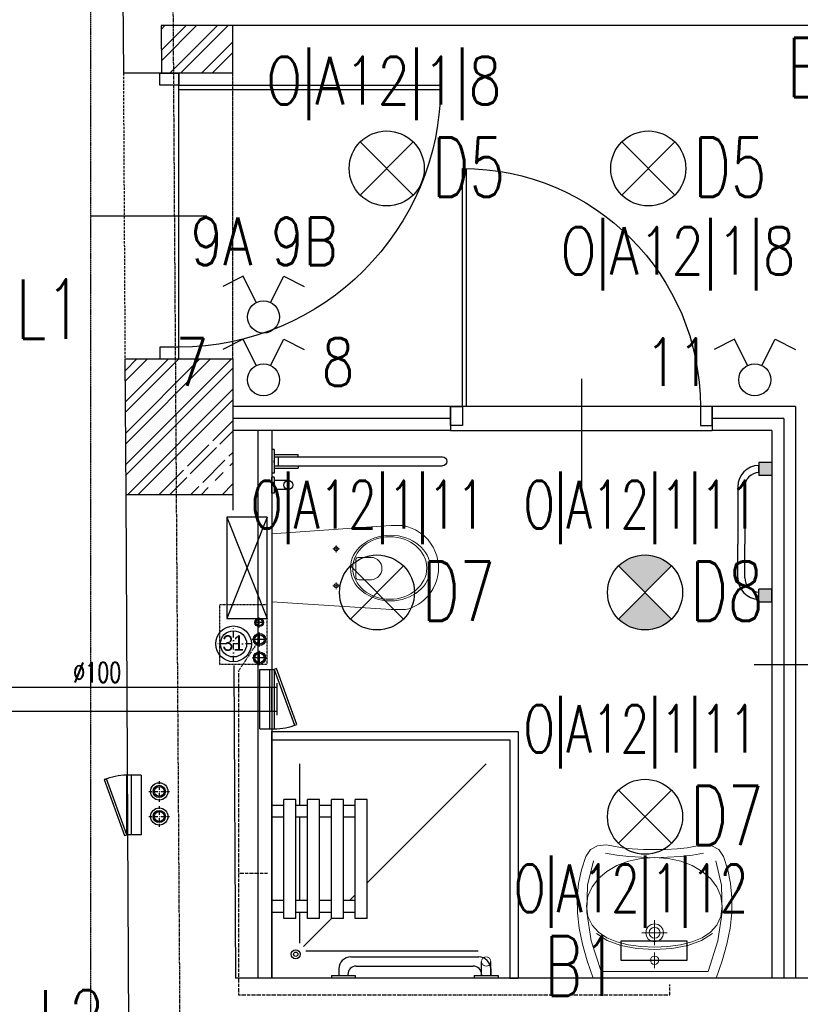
# Model space of a CAD drawing. Header units: inches. Extents: x -281236 to -70395, y 38777 to 102341.
# Tile 183 of 244: x -139046 to -138718, y 59487 to 59900. Entities that reach past the tile are written whole.
import ezdxf
from ezdxf.enums import TextEntityAlignment as Align

# ---------------------------------------------------------------- set-up
doc = ezdxf.new("R2010")
doc.units = ezdxf.units.IN
doc.header["$MEASUREMENT"] = 0
for name, pattern in [('00-inst$0$DASHDOT', [1, 0.5, -0.25, 0, -0.25]), ('CENTER', [2, 1.25, -0.25, 0.25, -0.25]), ('DASHDOT', [1, 0.5, -0.25, 0, -0.25]), ('DASHED', [0.75, 0.5, -0.25]), ('DASHED2', [0.375, 0.25, -0.125]), ('DIVIDE', [31.75, 12.7, -6.35, 0, -6.35, 0, -6.35])]:
    doc.linetypes.add(name, pattern=pattern)
doc.layers.get('0').update_dxf_attribs({"color": 101})
for name, color, linetype in [('Drz---drzwi', 5, 'Continuous'), ('E-90', 6, 'Continuous'), ('E35', 6, 'Continuous'), ('Ins-kan', 54, 'Continuous'), ('Ins-went', 141, 'Continuous'), ('Ins-wod', 152, 'Continuous'), ('Mco-piony', 10, 'Continuous'), ('Mw-wc-rury', 160, 'DASHDOT'), ('Os-osie glowne', 8, 'CENTER'), ('piony_K_nr', 240, 'Continuous'), ('Sc-cegla pelna', 32, 'Continuous'), ('Sc-cegla pelna-hatch', 8, 'Continuous'), ('Sc-gazobeton', 45, 'Continuous'), ('Sc-gk', 120, 'Continuous'), ('Sc-gk-hatch', 8, 'Continuous'), ('Sc-nad', 5, 'DASHED2'), ('Sc-nadproza kon', 5, 'DASHED2'), ('stelaż_wc', 64, 'Continuous'), ('Suf-widok', 8, 'Continuous'), ('W-otwor-strop', 126, 'Continuous'), ('Wyp-grzejniki', 56, 'Continuous'), ('Wyp-meble', 155, 'Continuous'), ('Wyp-sanitar', 131, 'Continuous')]:
    doc.layers.add(name, color=color, linetype=linetype)
doc.styles.add('ROMANS', font='romans', dxfattribs={"width": 0.85})
doc.styles.add('tab-bud$0$ROMANS', font='romans', dxfattribs={"width": 0.7})
doc.styles.add('TYTUL2', font='ARIAL.TTF')
doc.linetypes.add('BATTING', pattern='A,0.0001,-0.1,[134,ltypeshp.shx,S=0.1,R=0,X=-0.1,Y=0],-0.2,[134,ltypeshp.shx,S=0.1,R=180,X=0.1,Y=0],-0.1', length=0.4001)
pattern_1 = [(45, (2.823071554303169e-09, 7.275957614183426e-12), (-6.629126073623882, 6.629126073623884), []), (45, (4.419417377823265, 7.275957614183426e-12), (-6.629126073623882, 6.629126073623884), [])]

# ---------------------------------------------------------------- blocks, each defined once
blk = doc.blocks.new('_0630_BRODZIK_NIEPELNOSPRAWNI')
for p, q in [((27.5145487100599, -5), (27.5145487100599, 0)), ((32.5145487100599, -5), (32.5145487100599, 0)), ((67.5145487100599, -5.000000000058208), (67.5145487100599, -5.820766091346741e-11)), ((72.5145487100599, -5.000000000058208), (72.5145487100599, -5.820766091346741e-11)), ((25.0145487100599, -10), (25.0145487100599, -5)), ((25.0145487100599, -5), (75.0145487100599, -5)), ((75.0145487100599, -10), (75.0145487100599, -5)), ((27.5145487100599, -11.55817966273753), (14.61417230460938, -11.55817966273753)), ((25.0145487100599, -10), (75.0145487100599, -10)), ((27.5145487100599, -15), (27.5145487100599, -10)), ((32.5145487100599, -15), (32.5145487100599, -10)), ((67.5145487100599, -11.55817966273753), (32.5145487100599, -11.55817966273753)), ((67.5145487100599, -15.00000000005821), (67.5145487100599, -10.00000000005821)), ((72.5145487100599, -15.00000000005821), (72.5145487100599, -10.00000000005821)), ((90.02909742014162, -11.55817966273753), (72.5145487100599, -11.55817966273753)), ((11.24549740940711, -86.65147187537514), (11.24549740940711, -14.30211374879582)), ((25.0145487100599, -25.01347514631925), (13.26359198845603, -13.26302274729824)), ((25.0145487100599, -20), (25.0145487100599, -15)), ((25.0145487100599, -15), (75.0145487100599, -15)), ((75.0145487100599, -20), (75.0145487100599, -15)), ((25.0145487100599, -20), (75.0145487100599, -20)), ((27.5145487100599, -25), (27.5145487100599, -20)), ((32.5145487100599, -25), (32.5145487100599, -20)), ((67.5145487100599, -25.00000000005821), (67.5145487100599, -20.00000000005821)), ((72.5145487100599, -25.00000000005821), (72.5145487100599, -20.00000000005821)), ((1.049999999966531, -25), (0.04999999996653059, -25)), ((1.049999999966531, -25), (1.049999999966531, -35)), ((3.849999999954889, -28.10000000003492), (1.049999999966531, -28.10000000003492)), ((25.0145487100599, -30), (25.0145487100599, -25)), ((25.0145487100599, -25), (75.0145487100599, -25)), ((75.0145487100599, -30), (75.0145487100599, -25)), ((1.549999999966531, -31.90000000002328), (1.049999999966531, -31.90000000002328)), ((25.0145487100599, -30), (75.0145487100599, -30)), ((27.5145487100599, -35), (27.5145487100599, -30)), ((32.50521209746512, -35), (32.50521209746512, -30)), ((32.5145487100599, -32.51315326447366), (32.50521209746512, -32.50381705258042)), ((32.5145487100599, -35), (32.5145487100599, -30)), ((35.00150217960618, -35), (32.5145487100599, -32.51315326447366)), ((67.5145487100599, -35.00000000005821), (67.5145487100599, -30.00000000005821)), ((72.5145487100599, -35.00000000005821), (72.5145487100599, -30.00000000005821)), ((1.049999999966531, -35), (0.04999999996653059, -35)), ((5.049999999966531, -35.40000000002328), (5.049999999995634, -84.60000000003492)), ((8.849999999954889, -33.10000000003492), (8.849999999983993, -86.90000000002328)), ((25.0145487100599, -40), (25.0145487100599, -35)), ((25.0145487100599, -35), (75.0145487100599, -35)), ((75.0145487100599, -40), (75.0145487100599, -35)), ((25.0145487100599, -40), (75.0145487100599, -40)), ((90.02909742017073, -90.02523358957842), (40.00171677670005, -40)), ((1.049999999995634, -85.00000000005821), (0.04999999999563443, -85.00000000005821)), ((1.049999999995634, -85.00000000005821), (1.049999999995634, -95.00000000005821)), ((1.049999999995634, -88.10000000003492), (6.949999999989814, -88.07500000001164)), ((1.549999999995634, -88.10000000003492), (1.049999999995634, -88.10000000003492)), ((1.049999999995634, -91.90000000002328), (6.949999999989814, -91.92500000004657)), ((3.849999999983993, -91.90000000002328), (1.049999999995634, -91.90000000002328))]:
    blk.add_line(p, q)
blk.add_lwpolyline([(0, 0), (100.0000000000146, 0), (100.0000000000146, -100), (0, -100)], close=True)
at = {"linetype": 'DASHED', "ltscale": 0.5}
blk.add_lwpolyline([(103.5000000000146, 0), (103.5000000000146, -103.5), (0, -103.5)], dxfattribs=at)
for points in [[(100.0000000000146, 0), (103.5000000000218, 0)], [(1.049999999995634, -95.00000000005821), (0.0458230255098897, -95.00048435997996)], [(0, -100), (0, -103.5)]]:
    blk.add_lwpolyline(points)
at = {"const_width": 0.35}
blk.add_lwpolyline([(6.949999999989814, -88.07500000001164, 1), (6.949999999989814, -91.92500000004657, 1)], format="xyb", close=True, dxfattribs=at)
for radius in [1.900505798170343, 0.900505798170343]:
    blk.add_circle((9.999999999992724, -10.0000000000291), radius)
for centre, radius, start, end in [((3.849999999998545, -33.10000000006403), 5, 0, 90), ((1.550000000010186, -35.40000000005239), 3.5, 0, 90), ((1.549999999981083, -84.60000000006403), 3.5, 270, 0), ((3.849999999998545, -86.90000000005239), 5, 270, 0)]:
    blk.add_arc(centre, radius, start, end)
blk = doc.blocks.new('_0630_UMYWALKA_NIEPEŁNOSPRAWNY')
at = {"lineweight": 0}
for points in [[(0, -54.0117386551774), (4.599899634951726, -54.03674748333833), (9.416254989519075, -54.29201000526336), (13.64059101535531, -54.72405907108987), (16.46227673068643, -55.27985871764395), (20.39814885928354, -56.01028897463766), (23.99252112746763, -55.5847077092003), (26.92674656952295, -53.96646405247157), (28.8839029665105, -51.11890713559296), (30.72118946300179, -45.50830589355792), (31.91600778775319, -39.68512961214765), (32.47223862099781, -33.64420405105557), (32.39333145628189, -27.38078615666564), (31.68402934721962, -20.88927050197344), (30.34691941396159, -14.16534522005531), (28.38674471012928, -7.203836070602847), (25.80695472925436, 0), (0, 0), (-25.80729967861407, 0), (-28.38717589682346, -7.203836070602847), (-30.34747995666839, -14.16534522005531), (-31.68441741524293, -20.88927050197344), (-32.39406447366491, -27.38078615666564), (-32.47279916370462, -33.64420405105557), (-31.91665456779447, -39.68512961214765), (-30.72183624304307, -45.50830589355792), (-28.88454974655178, -51.11890713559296), (-26.92726399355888, -53.96646405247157), (-23.99286607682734, -55.5847077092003), (-20.39892499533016, -56.01028897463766), (-16.46270791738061, -55.27985871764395), (-13.6410222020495, -54.72405907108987), (-9.417117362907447, -54.29201000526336), (-4.600330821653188, -54.03674748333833), (0, -54.0117386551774)], [(0, -5.72486571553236), (0.6799814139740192, -5.862845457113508), (1.236643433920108, -6.238409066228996), (1.612207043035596, -6.795071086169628), (1.750617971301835, -7.475483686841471), (1.612207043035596, -8.155896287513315), (1.236643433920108, -8.712558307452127), (0.6799814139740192, -9.088121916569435), (0, -9.226532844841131), (-0.6804126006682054, -9.088121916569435), (-1.237074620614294, -8.712558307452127), (-1.613069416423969, -8.155896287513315), (-1.751049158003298, -7.475483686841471), (-1.613069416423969, -6.795071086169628), (-1.237074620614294, -6.238409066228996), (-0.6804126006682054, -5.862845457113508), (0, -5.72486571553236)], [(0, -15.26228416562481), (1.45741102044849, -15.55764704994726), (2.65007341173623, -16.3631037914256), (3.455530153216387, -17.55576618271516), (3.75132422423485, -19.01360838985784), (3.455530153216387, -20.47145059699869), (2.65007341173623, -21.66411298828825), (1.45741102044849, -22.46913854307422), (0, -22.76493261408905), (-1.458273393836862, -22.46913854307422), (-2.650935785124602, -21.66411298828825), (-3.455961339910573, -20.47145059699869), (-3.751755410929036, -19.01360838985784), (-3.455961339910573, -17.55576618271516), (-2.650935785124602, -16.3631037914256), (-1.458273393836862, -15.55764704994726), (0, -15.26228416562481)], [(0, -16.7127961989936), (0.8938500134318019, -16.89389460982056), (1.62557383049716, -17.38803455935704), (2.119282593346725, -18.11932718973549), (2.300812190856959, -19.01360838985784), (2.119282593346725, -19.90788958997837), (1.62557383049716, -20.63918222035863), (0.8938500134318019, -21.13289098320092), (0, -21.31442058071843), (-0.8942812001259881, -21.13289098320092), (-1.626005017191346, -20.63918222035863), (-2.119713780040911, -19.90788958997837), (-2.301243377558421, -19.01360838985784), (-2.119713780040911, -18.11932718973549), (-1.626005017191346, -17.38803455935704), (-0.8942812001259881, -16.89389460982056), (0, -16.7127961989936)]]:
    blk.add_lwpolyline(points, close=True, dxfattribs=at)
for points in [[(25.67371804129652, -49.28205182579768), (28.13622524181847, -38.98402005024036), (28.45228508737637, -27.73996467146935), (26.58697145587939, -15.64647150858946), (22.50665178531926, -2.800988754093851), (0, -2.800988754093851), (-22.50729856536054, -2.800988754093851), (-26.5875751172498, -15.64647150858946), (-28.45275939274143, -27.73996467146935), (-28.13691514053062, -38.98402005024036), (-25.67414922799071, -49.28205182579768)], [(-3.252872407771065, -7.475483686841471), (3.252441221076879, -7.475483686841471)], [(0, -10.72835609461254), (0, -4.223042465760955)], [(-24.25731287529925, -18.74152958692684), (-19.75102387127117, -15.71287425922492), (-14.00796207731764, -13.62765541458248), (-7.309045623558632, -12.42335098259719), (0.06597156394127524, -12.03571414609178), (7.440557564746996, -12.42335098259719), (14.13947401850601, -13.62765541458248), (19.88244957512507, -15.71287425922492), (24.38878169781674, -18.74152958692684)], [(-28.44758515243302, -30.13650030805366), (-27.85733368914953, -25.83196355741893), (-26.16923778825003, -22.21948144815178), (-23.50734986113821, -19.26197192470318), (-19.99585167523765, -16.9240776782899), (-15.75858004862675, -15.16871665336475), (-10.91980298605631, -13.9596691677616), (-5.60370225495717, -13.26114672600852), (0.06597156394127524, -13.03606727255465), (5.73521419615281, -13.26114672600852), (11.05174611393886, -13.9596691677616), (15.8905231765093, -15.16871665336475), (20.12736361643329, -16.9240776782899), (23.63894803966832, -19.26197192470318), (26.30066349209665, -22.21948144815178), (27.98875939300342, -25.83196355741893), (28.5794851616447, -30.13650030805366)], [(-0.0004311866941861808, -24.2645999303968), (-0.0004311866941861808, -13.76261684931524)], [(5.341109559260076, -19.01360838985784), (-5.341540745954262, -19.01360838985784)], [(-28.44758515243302, -30.13650030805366), (-27.86082630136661, -34.41559704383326), (-26.18187155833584, -38.32602915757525), (-23.53291923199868, -41.80570576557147), (-20.03616763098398, -44.79253598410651), (-15.81377194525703, -47.22356655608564), (-10.98793048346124, -49.03713778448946), (-5.681315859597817, -50.17115878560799), (-0.01509153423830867, -50.56310748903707), (5.658031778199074, -50.17115878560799), (10.98361861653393, -49.03713778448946), (15.83490009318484, -47.22356655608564), (20.08683206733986, -44.79253598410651), (23.6135080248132, -41.80570576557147), (26.28815907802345, -38.32602915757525), (27.98530989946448, -34.41559704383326), (28.5794851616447, -30.13650030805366)], [(20.64392527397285, -52.50560353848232), (15.93666015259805, -51.6337440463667), (10.85555616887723, -51.0779443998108), (5.511428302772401, -50.7403252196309), (0.01509153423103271, -50.52343831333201), (-5.481245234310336, -50.7403252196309), (-10.82537310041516, -51.0779443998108), (-15.90647708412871, -51.6337440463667), (-20.61369908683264, -52.50560353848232)]]:
    blk.add_lwpolyline(points, dxfattribs=at)
at = {"lineweight": 0, "const_width": 0.2824945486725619}
for points in [[(-0.1276312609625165, -20.35201188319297), (-0.1276312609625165, -20.35201188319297)], [(-0.07459529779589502, -21.39332774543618), (-0.07459529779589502, -21.39332774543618)]]:
    blk.add_lwpolyline(points, dxfattribs=at)
blk = doc.blocks.new('_0630_DRZWI_100')
at = {"ltscale": 25}
for p, q in [((-4, -5), (-4, 0)), ((-4, 0), (-4, -5)), ((4, 0), (-4, 0)), ((4, -5), (4, 0)), ((4, -5), (4, 0)), ((-4, -105), (-4, -5)), ((-4, -5), (4, -5)), ((-15.69999999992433, -55), (32.89999999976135, -55)), ((-4, -105), (4, -105)), ((-4, -110), (-4, -105)), ((4, -105), (4, -110)), ((4, -105), (4, -110)), ((4, -110), (-4, -110))]:
    blk.add_line(p, q, dxfattribs=at)
at = {"ltscale": 7}
for p, q in [((-4, -5), (-104, -4.999999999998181)), ((-4, -6.799999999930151), (-103.9837986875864, -6.799999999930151))]:
    blk.add_line(p, q, dxfattribs=at)
blk.add_arc((-4, -5), 100, 180, 270)
blk = doc.blocks.new('_GJKHGJ')
at = {"ltscale": 25}
for p, q in [((-8, -5), (-8, 0)), ((-8, 0), (-8, -5)), ((0, 0), (-8, 0)), ((0, -5), (0, 0)), ((0, -5), (0, 0)), ((-8, -115), (-7.999999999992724, -4.999999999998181)), ((-8, -5), (0, -5)), ((-19.69999999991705, -60), (28.89999999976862, -60)), ((-8, -115), (0, -115)), ((-8, -120), (-8, -115)), ((0, -115), (0, -120)), ((0, -115), (0, -120)), ((0, -120), (-8, -120))]:
    blk.add_line(p, q, dxfattribs=at)
at = {"ltscale": 7}
for p, q in [((-8, -5), (-118, -4.999999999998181)), ((-8, -6.799999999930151), (-117.985271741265, -6.799999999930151))]:
    blk.add_line(p, q, dxfattribs=at)
blk.add_arc((-8, -5), 110, 180, 270)
blk = doc.blocks.new('_gslkflhklgj')
at = {"linetype": '00-inst$0$DASHDOT', "ltscale": 5}
for p, q in [((2.764863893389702e-10, -7.499999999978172), (-2.983142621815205e-10, 7.500000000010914)), ((7.499999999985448, 3.074092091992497e-10), (-7.500000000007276, -2.801243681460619e-10))]:
    blk.add_line(p, q, dxfattribs=at)
for centre, radius in [((-1.455191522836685e-11, 1.637090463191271e-11), 7.5), ((0, 0), 5.5)]:
    blk.add_circle(centre, radius)
blk = doc.blocks.new('_0630_WC_NIEPEŁNOSPRAWNY')
at = {"lineweight": 0}
for p, q in [((-14.26044946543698, 0), (-17.49471912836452, -45.69999999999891)), ((-14.26044946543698, 0), (14.26044946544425, 0)), ((14.26044946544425, 0), (17.1525273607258, -45.70464459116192)), ((-8.009799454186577, -26.98395776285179), (-9.420152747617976, -26.98395776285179)), ((-8.009799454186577, -26.98395776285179), (-8.009799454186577, -25.53926559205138)), ((-8.009799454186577, -26.98395776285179), (-6.526574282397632, -26.98395776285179)), ((-8.009799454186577, -26.98395776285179), (-8.009799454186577, -28.40553939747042)), ((7.490200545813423, -26.98395776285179), (6.079847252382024, -26.98395776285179)), ((7.490200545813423, -26.98395776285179), (7.490200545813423, -25.53926559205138)), ((7.490200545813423, -26.98395776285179), (8.973425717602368, -26.98395776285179)), ((7.490200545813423, -26.98395776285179), (7.490200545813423, -28.40553939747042)), ((-4.440070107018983, -36.51248908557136), (-4.440070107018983, -41.76659104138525)), ((-3.49908735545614, -35.21439024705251), (4.000928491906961, -35.21439024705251)), ((4.941911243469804, -36.51248908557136), (4.941911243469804, -41.76659104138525)), ((-17.49471912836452, -45.69999999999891), (-17.82067442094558, -50.14040847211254)), ((17.1525273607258, -45.70464459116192), (17.52067442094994, -50.14040847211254)), ((-17.82067442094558, -50.14040847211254), (-17.76542065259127, -54.69174354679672)), ((17.52067442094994, -50.14040847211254), (17.46542065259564, -54.69174354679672)), ((-17.76542065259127, -54.69174354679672), (-17.50824460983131, -56.08355764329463)), ((-17.50824460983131, -56.08355764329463), (-17.11556934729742, -57.5270070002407)), ((-17.11556934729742, -57.5270070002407), (-16.60128430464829, -58.93290689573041)), ((17.1155693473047, -57.5270070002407), (16.60128430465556, -58.93290689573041)), ((17.50824460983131, -56.08355764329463), (17.1155693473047, -57.5270070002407)), ((17.46542065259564, -54.69174354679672), (17.50824460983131, -56.08355764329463)), ((-16.60128430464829, -58.93290689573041), (-15.96901805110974, -60.29133791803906)), ((-15.96901805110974, -60.29133791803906), (-15.22323157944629, -61.59271557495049)), ((-15.22323157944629, -61.59271557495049), (-14.36918683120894, -62.82785791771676)), ((15.22323157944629, -61.59271557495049), (14.36918683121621, -62.82785791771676)), ((15.96901805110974, -60.29133791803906), (15.22323157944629, -61.59271557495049)), ((16.60128430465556, -58.93290689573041), (15.96901805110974, -60.29133791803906)), ((-14.36918683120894, -62.82785791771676), (-13.41290957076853, -63.98805032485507)), ((-13.41290957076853, -63.98805032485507), (-11.77135984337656, -65.59644362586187)), ((-11.77135984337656, -65.59644362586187), (-10.00146959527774, -66.94005631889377)), ((11.77135984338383, -65.59644362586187), (10.00146959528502, -66.94005631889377)), ((13.41290957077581, -63.98805032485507), (11.77135984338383, -65.59644362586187)), ((14.36918683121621, -62.82785791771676), (13.41290957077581, -63.98805032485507)), ((-10.00146959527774, -66.94005631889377), (-8.710203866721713, -67.72472016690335)), ((-8.710203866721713, -67.72472016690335), (-6.538240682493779, -68.77378328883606)), ((-6.538240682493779, -68.77378328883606), (-5.069820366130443, -69.2455219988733)), ((-5.069820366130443, -69.2455219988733), (-3.019381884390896, -69.72479742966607)), ((-3.019381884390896, -69.72479742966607), (-1.515462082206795, -69.92252014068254)), ((-1.515462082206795, -69.92252014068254), (0, -69.99537917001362)), ((1.515462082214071, -69.92252014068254), (0, -69.99537917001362)), ((3.019381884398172, -69.72479742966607), (1.515462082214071, -69.92252014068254)), ((5.069820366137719, -69.2455219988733), (3.019381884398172, -69.72479742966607)), ((6.538240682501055, -68.77378328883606), (5.069820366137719, -69.2455219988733)), ((8.710203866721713, -67.72472016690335), (6.538240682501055, -68.77378328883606)), ((10.00146959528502, -66.94005631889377), (8.710203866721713, -67.72472016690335))]:
    blk.add_line(p, q, dxfattribs=at)
for centre, radius, start, end in [((-3.244368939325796, -36.38913916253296), 1.202046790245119, 102.2339496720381, 185.8898644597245), ((3.746210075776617, -36.38913916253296), 1.20204679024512, 354.1101355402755, 77.7660503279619), ((0.2509205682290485, -41.5369819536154), 4.696606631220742, 182.8022099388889, 357.197790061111)]:
    blk.add_arc(centre, radius, start, end, dxfattribs=at)
for centre, major_axis, ratio, start_param in [((-8.009799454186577, -26.98395776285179), (0.5985531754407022, 0.5985531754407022), 0.999999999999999, 5.497787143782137), ((7.490200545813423, -26.98395776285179), (0.598553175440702, 0.5985531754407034), 0.9999999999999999, 5.497787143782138)]:
    blk.add_ellipse(centre, major_axis=major_axis, ratio=ratio, start_param=start_param, end_param=11.78097245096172, dxfattribs=at)
for centre, major_axis, ratio in [((0.05375849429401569, -49.75009780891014), (0, -16.75), 0.8235294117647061), ((0.05375849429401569, -49.50009780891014), (0, -15.54479430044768), 0.845174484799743)]:
    blk.add_ellipse(centre, major_axis=major_axis, ratio=ratio, dxfattribs=at)
blk = doc.blocks.new('_0630_BARIERKA_NIEPEŁNOSPRAWNY')
for p, q in [((0, 13.30230256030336), (0, 6.697697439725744)), ((1, 13.30230256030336), (0, 13.30230256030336)), ((1, 6.69769743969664), (1, 13.30230256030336)), ((1, 8.065471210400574), (1, 11.86547121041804)), ((6.900000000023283, 11.86547121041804), (1, 11.86547121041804)), ((1, 6.69769743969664), (0, 6.697697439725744)), ((0, -5), (0, 5)), ((6.900000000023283, 8.065471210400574), (1, 8.065471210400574)), ((1, -5), (1, 5)), ((0.9952869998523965, 2.900000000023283), (10.9952869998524, 2.900000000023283)), ((0.9952869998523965, 1.907713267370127), (71.63479023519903, 1.907713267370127)), ((0.9952869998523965, 0.6000000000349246), (0.9952869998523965, -0.3999999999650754)), ((2.744808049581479, 1.900000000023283), (2.744808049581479, -1.899999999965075)), ((10.9952869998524, 1.900000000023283), (10.9952869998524, 2.900000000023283)), ((0.9952869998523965, -1.892286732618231), (71.63479023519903, -1.892286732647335)), ((0.9952869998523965, -1.899999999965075), (10.9952869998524, -1.899999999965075)), ((0.9952869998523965, -2.899999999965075), (10.9952869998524, -2.899999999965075)), ((10.9952869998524, -1.899999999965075), (10.9952869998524, -2.899999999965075))]:
    blk.add_line(p, q)
for points in [[(1, 5), (0, 5)], [(1, -5), (0, -5)]]:
    blk.add_lwpolyline(points)
for centre, radius, start, end in [((6.900000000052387, 9.965471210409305), 1.9, 90, 270), ((6.900000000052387, 9.965471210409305), 1.9, 90, 270), ((6.900000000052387, 9.965471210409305), 1.9, 270, 90), ((71.63479023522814, 0.007713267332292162), 1.900000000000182, 270, 90)]:
    blk.add_arc(centre, radius, start, end)
blk = doc.blocks.new('pco')
at = {"layer": 'Mco-piony', "color": 9, "linetype": 'DASHDOT', "ltscale": 3}
for p, q in [((-2604.832822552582, -19.79275673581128), (-2604.832822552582, -8.89275673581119)), ((-2599.382822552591, -14.34276699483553), (-2610.282822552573, -14.34276699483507))]:
    blk.add_line(p, q, dxfattribs=at)
at = {"layer": 'Mco-piony', "color": 9}
blk.add_circle((-2604.832822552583, -14.34275673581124), 4.529712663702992, dxfattribs=at)
at = {"layer": 'Mco-piony'}
blk.add_circle((-2604.832822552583, -14.34275673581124), 3.2, dxfattribs=at)
at = {"layer": 'Mco-piony', "color": 8}
blk.add_circle((-2604.832822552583, -14.34275673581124), 2.6, dxfattribs=at)
blk = doc.blocks.new('rewizja')
at = {"layer": 'Wyp-meble'}
for p, q in [((-25.0000000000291, 5.999999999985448), (-25, -2.91038304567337e-11)), ((-25.0000000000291, 6), (-5.820766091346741e-11, 6)), ((-2.91038304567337e-11, 5.999999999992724), (0, 0)), ((-25, 3.999999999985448), (-25, 1.999999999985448)), ((0, 1.999999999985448), (-25, 1.999999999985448)), ((0, -1.455191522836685e-11), (-25, -1.455191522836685e-11))]:
    blk.add_line(p, q, dxfattribs=at)
blk.add_lwpolyline([(-23.15029537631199, -9.490196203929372), (0.3420201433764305, -0.9396926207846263), (0, 0), (-23.49231551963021, -8.550503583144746)], close=True, dxfattribs=at)
blk.add_arc((-2.91038304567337e-11, -1.455191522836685e-11), 25, 180, 202.2924427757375, dxfattribs=at)
blk = doc.blocks.new('pion_woda')
at = {"layer": 'Ins-wod'}
for p, q in [((3, 0), (-3, 0)), ((0, 3), (0, -3))]:
    blk.add_line(p, q, dxfattribs=at)
for centre, radius in [((0, 0.02268880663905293), 2.550088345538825), ((0, 0), 2)]:
    blk.add_circle(centre, radius, dxfattribs=at)
blk = doc.blocks.new('pion_mały')
at = {"layer": 'Ins-wod'}
for p, q in [((0, 2.084117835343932), (0, -2.115882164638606)), ((2.100000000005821, -0.01588216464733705), (-2.099999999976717, -0.01588216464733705))]:
    blk.add_line(p, q, dxfattribs=at)
for centre, radius in [((0, 0), 1.785061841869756), ((0, -0.01588216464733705), 1.399999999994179)]:
    blk.add_circle(centre, radius, dxfattribs=at)
blk = doc.blocks.new('WW_piony')
for name, p in [('pion_mały', (0, 0)), ('pion_woda', (7.182069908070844, 0.1177387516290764)), ('pion_woda', (14.9266008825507, 0.1457221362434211))]:
    blk.add_blockref(name, p)
blk = doc.blocks.new('g-1')
at = {"layer": 'Wyp-grzejniki', "ltscale": 10}
h = blk.add_hatch(color=256, dxfattribs=at)
h.paths.add_polyline_path([(0.04198095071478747, 0), (-5.358019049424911, 9.888899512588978e-07), (-5.358020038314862, -5.399999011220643), (0.04197996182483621, -5.400000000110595)])
edge = h.paths.add_edge_path(flags=16)
edge.add_line((-5.358019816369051, -4.20012131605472), (-5.358019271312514, -1.199876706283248))
blk.add_hatch(color=256, dxfattribs=at).paths.add_polyline_path([(-0.01600215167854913, -58.58515187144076), (-0.0160011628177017, -53.18515187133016), (-5.416001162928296, -53.18515088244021), (-5.416002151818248, -58.58515088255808)])
at = {"layer": 'Wyp-grzejniki'}
for p, q in [((-5.400000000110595, 9.888899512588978e-07), (-5.400000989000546, -5.399999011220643)), ((0, 0), (-5.400000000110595, 9.888899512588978e-07)), ((0, 0), (-9.888899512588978e-07, -5.400000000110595)), ((-5.400000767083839, -4.20012131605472), (-5.400000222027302, -1.199876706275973)), ((-5.400000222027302, -1.199876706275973), (-5.400000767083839, -4.20012131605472)), ((-9.888899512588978e-07, -5.400000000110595), (-5.400000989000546, -5.399999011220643)), ((-14.30616789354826, -10.19938590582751, -1.243458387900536e-08), (-14.30617230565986, -34.29257331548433, -1.239034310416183e-08)), ((-11.30616789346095, -10.19938645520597, -1.243458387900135e-08), (-11.30617230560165, -34.29257386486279, -1.239034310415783e-08)), ((-14.30617488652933, -48.38576072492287, -1.236446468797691e-08), (-14.30617230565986, -34.29257331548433, -1.239034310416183e-08)), ((-11.30617488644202, -48.38576127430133, -1.23644646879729e-08), (-11.30617230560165, -34.29257386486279, -1.239034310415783e-08)), ((-5.400010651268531, -58.58515088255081), (-5.400009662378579, -53.18515088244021)), ((-9.662267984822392e-06, -53.18515187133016), (-5.400009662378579, -53.18515088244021)), ((-1.065115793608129e-05, -58.58515187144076), (-9.662267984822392e-06, -53.18515187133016)), ((-5.400010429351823, -57.38527318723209), (-5.400009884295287, -54.38502857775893)), ((-1.065115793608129e-05, -58.58515187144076), (-5.400010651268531, -58.58515088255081))]:
    blk.add_line(p, q, dxfattribs=at)
for centre, radius, start, end in [((-5.306167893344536, -10.19938755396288, -1.243458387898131e-08), 9.00000000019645, 90.5973659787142, 179.9999895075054), ((-5.306167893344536, -10.19938755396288, -1.243458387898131e-08), 6.000000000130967, 90.8960744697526, 179.9999895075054), ((-5.306174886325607, -48.38576237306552, -1.236446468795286e-08), 9.00000000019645, 179.9999895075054, 269.4026135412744), ((-5.306174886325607, -48.38576237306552, -1.236446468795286e-08), 6.000000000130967, 179.9999895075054, 269.1039052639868)]:
    blk.add_arc(centre, radius, start, end, dxfattribs=at)

msp = doc.modelspace()

# ---------------------------------------------------------------- hatches: boundary and pattern name
at = {"layer": 'E35'}
h = msp.add_hatch(color=256, dxfattribs=at)
edge = h.paths.add_edge_path()
edge.add_line((-138783.3779272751, 59659.4733448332), (-138794.5148590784, 59670.61027663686))
edge.add_ellipse((-138783.377927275, 59659.47334483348), major_axis=(11.1369318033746, -11.13693180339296), ratio=1, start_angle=90.00000000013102, end_angle=180.0000000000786, ccw=False)
edge.add_line((-138772.2409954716, 59670.61027663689), (-138783.3779272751, 59659.4733448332))
edge = h.paths.add_edge_path()
edge.add_line((-138794.5148590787, 59648.33641302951), (-138783.3779272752, 59659.4733448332))
edge.add_line((-138783.3779272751, 59659.4733448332), (-138772.2409954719, 59648.33641302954))
edge.add_ellipse((-138783.3779272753, 59659.47334483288), major_axis=(11.13693180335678, -11.13693180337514), ratio=1, start_angle=-89.99999999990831, end_angle=1.1789325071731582e-10, ccw=False)
at = {"layer": 'Sc-cegla pelna-hatch'}
h = msp.add_hatch(dxfattribs=at)
h.set_pattern_fill('ANSI32', color=256, scale=25, style=0)
h.set_pattern_definition(pattern_1)
h.paths.add_polyline_path([(-138981.5427478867, 59897.54234718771), (-138986.6760998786, 59897.5423471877), (-138986.5646147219, 59877.54234718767), (-138986.5367434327, 59877.54234718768), (-138981.409136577, 59877.54234718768)])
h.paths.add_polyline_path([(-138956.5792921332, 59897.54234718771), (-138981.5427478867, 59897.54234718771), (-138981.409136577, 59877.54234718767), (-138956.5792921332, 59877.54234718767)])
h = msp.add_hatch(dxfattribs=at)
h.set_pattern_fill('ANSI32', color=256, scale=25, style=0)
h.set_pattern_definition(pattern_1)
h.paths.add_polyline_path([(-138980.6074687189, 59757.54234718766), (-139001.896126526, 59757.54234718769), (-139001.5786209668, 59700.54234718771), (-138980.2266764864, 59700.54234718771)])
h.paths.add_polyline_path([(-138956.5794224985, 59757.54234718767), (-138980.607468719, 59757.54234718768), (-138980.2266764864, 59700.54234718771), (-138956.5779363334, 59700.54234718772)])
h.paths.add_polyline_path([(-138957.7422264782, 59713.54234718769, -1), (-138977.7422264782, 59713.54234718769, -1)], flags=16)
h.paths.add_polyline_path([(-138959.7422264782, 59713.54234718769, -1), (-138975.7422264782, 59713.54234718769, -1)], flags=0)

# ---------------------------------------------------------------- linework, layer by layer
at = {"layer": 'E35'}
for p, q in [((-138880.7867520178, 59848.67927950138), (-138903.0606156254, 59826.40541589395)), ((-138880.7867520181, 59826.40541589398), (-138903.0606156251, 59848.67927950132)), ((-138770.8829329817, 59848.67927950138), (-138793.1567965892, 59826.40541589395)), ((-138770.882932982, 59826.40541589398), (-138793.1567965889, 59848.67927950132)), ((-138952.2500353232, 59792.26071668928), (-138960.7857023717, 59787.98668018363)), ((-138946.7241625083, 59781.22501064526), (-138952.2500353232, 59792.26071668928)), ((-138940.679762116, 59781.22501064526), (-138935.1538893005, 59792.26071668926)), ((-138935.1538893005, 59792.26071668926), (-138926.6182222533, 59787.98668018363)), ((-138952.2500353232, 59765.86381165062), (-138960.7857023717, 59761.58977514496)), ((-138946.7241625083, 59754.82810560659), (-138952.2500353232, 59765.86381165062)), ((-138940.679762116, 59754.82810560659), (-138935.1538893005, 59765.8638116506)), ((-138935.1538893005, 59765.8638116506), (-138926.6182222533, 59761.58977514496)), ((-138745.8406155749, 59765.86381165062), (-138754.3762826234, 59761.58977514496)), ((-138740.31474276, 59754.82810560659), (-138745.8406155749, 59765.86381165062)), ((-138734.2703423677, 59754.82810560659), (-138728.7444695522, 59765.8638116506)), ((-138728.7444695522, 59765.8638116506), (-138720.208802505, 59761.58977514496)), ((-138884.8825861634, 59670.61027663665), (-138907.156449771, 59648.33641302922)), ((-138884.8825861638, 59648.33641302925), (-138907.1564497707, 59670.61027663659)), ((-138772.2409954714, 59670.61027663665), (-138794.5148590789, 59648.33641302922)), ((-138772.2409954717, 59648.33641302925), (-138794.5148590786, 59670.61027663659)), ((-138379.0858127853, 59629.10222239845), (-138737.5312622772, 59629.10222239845)), ((-138772.2409954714, 59576.41111653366), (-138794.514859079, 59554.13725292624)), ((-138772.2409954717, 59554.13725292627), (-138794.5148590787, 59576.41111653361))]:
    msp.add_line(p, q, dxfattribs=at)
msp.add_lwpolyline([(-138793.4717015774, 59504.8885176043), (-138793.4717015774, 59513.16315950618), (-138765.773385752, 59513.16315950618), (-138765.773385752, 59504.8885176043)], close=True, dxfattribs=at)
for centre, radius in [((-138891.9236838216, 59837.54234769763), 15.74999999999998), ((-138782.0198647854, 59837.54234769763), 15.74999999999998), ((-138943.7019623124, 59775.18938259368), 6.750000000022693), ((-138943.7019623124, 59748.79247755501), 6.750000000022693), ((-138737.2925425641, 59748.79247755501), 6.750000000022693), ((-138896.0195179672, 59659.4733448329), 15.74999999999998), ((-138783.3779272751, 59659.4733448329), 15.74999999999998), ((-138783.3779272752, 59565.27418472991), 15.74999999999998)]:
    msp.add_circle(centre, radius, dxfattribs=at)
at = {"layer": 'Ins-went'}
for p, q in [((-138938.127040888, 59621.42430595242), (-138938.127040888, 59607.92430595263)), ((-139065.1270408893, 59619.67430595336), (-138940.1270408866, 59619.67430595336)), ((-138940.1270408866, 59619.67430595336), (-138940.1270408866, 59609.67430595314)), ((-138940.1270408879, 59609.6743059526), (-138940.1270408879, 59619.67430595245)), ((-138940.1270408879, 59619.67430595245), (-138938.127040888, 59619.67430595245)), ((-139065.1270408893, 59609.67430595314), (-138940.1270408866, 59609.67430595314)), ((-138940.1270408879, 59609.6743059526), (-138938.127040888, 59609.6743059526))]:
    msp.add_line(p, q, dxfattribs=at)
at = {"layer": 'Mw-wc-rury', "ltscale": 0.8}
for p, q in [((-138945.4003145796, 59639.73113351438), (-138954.1781298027, 59626.53149732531)), ((-138954.1781298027, 59626.53149732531), (-138954.1781298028, 59490.49328734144)), ((-138942.014771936, 59541.49317752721), (-138954.1781298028, 59541.49317752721)), ((-138772.9167670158, 59490.49328734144), (-138772.9167670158, 59494.94086514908)), ((-138954.1781298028, 59490.49328734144), (-138772.9167670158, 59490.49328734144))]:
    msp.add_line(p, q, dxfattribs=at)
at = {"layer": 'Os-osie glowne'}
msp.add_line((-138968.4861177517, 57943.12244571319), (-138996.2871790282, 62104.6056831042), dxfattribs=at)
at = {"layer": 'Sc-cegla pelna'}
for p, q in [((-139003.8512923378, 60111.54234718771), (-139002.5605032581, 59877.54234718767)), ((-138463.6561312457, 59897.54234718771), (-138986.6760998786, 59897.54234718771)), ((-138986.6760998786, 59897.54234718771), (-138986.5646147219, 59877.54234718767)), ((-138986.5367434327, 59877.54234718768), (-139002.5605032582, 59877.54234718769)), ((-138956.5779363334, 59700.54234718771), (-139001.5786209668, 59700.54234718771)), ((-139001.5786209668, 59700.54234718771), (-139000.2700158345, 59462.54234718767)), ((-138956.1845232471, 59628.86960096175), (-138955.4636654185, 59497.54234718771)), ((-138461.4395702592, 59497.54234718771), (-138955.4636654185, 59497.54234718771))]:
    msp.add_line(p, q, dxfattribs=at)
msp.add_lwpolyline([(-138956.5779363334, 59700.54234718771), (-138956.5424917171, 59694.08497941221)], dxfattribs=at)
at = {"layer": 'Sc-gazobeton'}
for p, q in [((-138956.5792921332, 59877.54234718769), (-138956.5792921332, 59897.54234718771)), ((-138956.5792921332, 59877.54234718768), (-138986.5367434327, 59877.54234718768)), ((-139001.896126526, 59757.54234718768), (-138956.5794224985, 59757.54234718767)), ((-139001.896126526, 59757.54234718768), (-139001.5786209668, 59700.54234718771)), ((-138956.5794224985, 59757.54234718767), (-138956.5779363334, 59700.54234718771))]:
    msp.add_line(p, q, dxfattribs=at)
at = {"layer": 'Sc-gk'}
for p, q in [((-138865.1364554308, 59737.54234718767), (-138956.578901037, 59737.54234718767)), ((-138865.1364554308, 59737.54234718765), (-138865.1364554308, 59727.54234718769)), ((-138720.1364554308, 59737.54234718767), (-138755.1364554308, 59737.54234718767)), ((-138755.1364554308, 59737.54234718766), (-138755.1364554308, 59727.54234718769)), ((-138720.1364554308, 59737.54234718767), (-138720.1364554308, 59497.54234718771)), ((-138865.1364554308, 59727.54234718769), (-138956.5786403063, 59727.54234718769)), ((-138946.1364554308, 59727.5423471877), (-138946.1364554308, 59497.54234718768)), ((-138940.1364554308, 59727.5423471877), (-138940.1364554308, 59497.54234718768)), ((-138730.1364554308, 59727.5423471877), (-138755.1364554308, 59727.54234718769)), ((-138730.1364554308, 59727.5423471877), (-138730.1364554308, 59497.54234718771))]:
    msp.add_line(p, q, dxfattribs=at)
at = {"layer": 'Sc-gk-hatch', "linetype": 'BATTING', "ltscale": 0.22}
for p, q in [((-138865.1364554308, 59732.54234718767), (-138956.578901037, 59732.54234718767)), ((-138725.1364554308, 59732.54234718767), (-138755.1364554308, 59732.54234718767)), ((-138725.1364554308, 59732.54234718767), (-138725.1364554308, 59497.54234718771))]:
    msp.add_line(p, q, dxfattribs=at)
at = {"layer": 'Sc-nad'}
msp.add_line((-138865.1364554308, 59727.54234718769), (-138755.1364554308, 59727.54234718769), dxfattribs=at)
at = {"layer": 'Sc-nadproza kon', "ltscale": 4}
msp.add_lwpolyline([(-139002.5606159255, 59877.54234718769), (-139001.8959687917, 59757.54234718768)], dxfattribs=at)
at = {"layer": 'Sc-nadproza kon', "linetype": 'DASHDOT', "ltscale": 0.5}
msp.add_lwpolyline([(-138956.5792921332, 59757.54234718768), (-138956.5792921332, 59877.54234718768)], dxfattribs=at)
at = {"layer": 'stelaż_wc', "ltscale": 5}
for p, q in [((-138942.1364554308, 59691.04228694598), (-138959.1364554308, 59648.54228694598)), ((-138959.1364554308, 59691.04228694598), (-138942.1364554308, 59648.54228694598))]:
    msp.add_line(p, q, dxfattribs=at)
msp.add_lwpolyline([(-138942.1364554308, 59648.54228694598), (-138942.1364554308, 59691.04228694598), (-138959.1364554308, 59691.04228694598), (-138959.1364554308, 59648.54228694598)], close=True, dxfattribs=at)
at = {"layer": 'Suf-widok', "linetype": 'DIVIDE', "ltscale": 0.02}
msp.add_lwpolyline([(-139016.2370523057, 61051.50138197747), (-139186.6515189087, 61051.50138197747), (-139186.6515189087, 58629.50487772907), (-139016.2370523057, 58629.50487772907)], close=True, dxfattribs=at)
at = {"layer": 'W-otwor-strop', "linetype": 'DASHED2', "ltscale": 0.3}
msp.add_lwpolyline([(-138942.1364554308, 59654.33694575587), (-138962.1364554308, 59654.33694575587), (-138962.1364554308, 59629.33694575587), (-138942.1364554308, 59629.33694575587)], close=True, dxfattribs=at)

# ---------------------------------------------------------------- block references
for name, p, rotation in [('WW_piony', (-138945.5180533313, 59646.91320342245), 270), ('rewizja', (-138939.2364554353, 59627.17430595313), 90), ('rewizja', (-139001.1550082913, 59557.71538601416), 270)]:
    msp.add_blockref(name, p, dxfattribs=dict(rotation=rotation))
at = {"layer": 'Drz---drzwi', "xscale": -1}
msp.add_blockref('_GJKHGJ', (-138987.247806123, 59877.54234718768), dxfattribs=at)
at = {"layer": 'Drz---drzwi', "xscale": -1, "rotation": 90}
msp.add_blockref('_0630_DRZWI_100', (-138865.1364554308, 59733.54234718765), dxfattribs=at)
at = {"layer": 'Ins-kan'}
msp.add_blockref('_gslkflhklgj', (-138956.2864857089, 59637.90225403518), dxfattribs=at)
at = {"layer": 'Mco-piony', "xscale": 0.799999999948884, "yscale": 0.8000000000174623, "zscale": 0.8, "rotation": 180.001351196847}
for p in [(-141071.3457457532, 59564.39977399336, 1.166406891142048e-09), (-141071.3453948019, 59553.8693723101, 4.730331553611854e-07)]:
    msp.add_blockref('pco', p, dxfattribs=at)
at = {"layer": 'Wyp-grzejniki'}
msp.add_blockref('g-1', (-138730.1364554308, 59714.03104209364, 1.237740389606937e-08), dxfattribs=at)
at = {"layer": 'Wyp-sanitar', "xscale": -1}
for name, p, rotation in [('_0630_BARIERKA_NIEPEŁNOSPRAWNY', (-138940.1499257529, 59714.54360463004), 180), ('_0630_WC_NIEPEŁNOSPRAWNY', (-138940.1364554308, 59669.79228694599), 90)]:
    msp.add_blockref(name, p, dxfattribs=dict(at, rotation=rotation))
at = {"layer": 'Wyp-sanitar'}
for name, p, rotation in [('_0630_BRODZIK_NIEPELNOSPRAWNI', (-138940.1364554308, 59497.54234718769), 90), ('_0630_UMYWALKA_NIEPEŁNOSPRAWNY', (-138779.3678700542, 59497.54234718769), 180)]:
    msp.add_blockref(name, p, dxfattribs=dict(at, rotation=rotation))

# ---------------------------------------------------------------- texts
at = {"layer": 'E-90', "style": 'ROMANS'}
for s, width, p in [('O|A12|1|8', 0.8, (-138893.1411660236, 59873.05363915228)), ('9A', 0.8, (-138961.3570853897, 59806.93964233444)), ('9B', 0.8, (-138926.5234229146, 59806.93964233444)), ('O|A12|1|8', 0.8, (-138769.5569516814, 59801.53864860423)), ('7', 0.8, (-138973.7340448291, 59756.21784928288)), ('8', 0.8, (-138912.3706122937, 59756.21784928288)), ('11', 0.8, (-138769.6180906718, 59756.21784928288)), ('O|A12|1|11', 0.7, (-138899.7399243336, 59694.98463628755)), ('O|A12|1|11', 0.7, (-138785.2914889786, 59694.98463628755)), ('O|A12|1|11', 0.7, (-138785.2914889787, 59600.78547618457)), ('O|A12|1|12', 0.7, (-138789.2621703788, 59533.83509674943))]:
    msp.add_text(s, height=20, rotation=3.335053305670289e-09, dxfattribs=dict(at, width=width)).set_placement(p, align=Align.MIDDLE)
at = {"layer": 'E35', "style": 'ROMANS', "width": 0.7}
for s, p in [('B7', (-138708.3309599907, 59879.94899751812)), ('D5', (-138857.5604528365, 59838.10996277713)), ('D5', (-138747.6566338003, 59838.10996277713)), ('L1', (-139033.8454600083, 59778.45949898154)), ('D7', (-138861.6562869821, 59660.0409599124)), ('D8', (-138749.01469629, 59660.0409599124)), ('D7', (-138749.0146962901, 59565.84179980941)), ('B1', (-138810.1166974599, 59502.58802608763)), ('L2', (-139024.3454600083, 59479.95949898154))]:
    msp.add_text(s, height=25, dxfattribs=at).set_placement(p, align=Align.MIDDLE)
at = {"layer": 'Ins-went', "style": 'tab-bud$0$ROMANS', "width": 0.7}
msp.add_text('%%c100', height=8.423999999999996, dxfattribs=at).set_placement((-139023.6690220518, 59621.70873474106))
at = {"layer": 'piony_K_nr', "style": 'TYTUL2', "width": 0.9}
msp.add_text('31', height=6.5, dxfattribs=at).set_placement((-138960.9510697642, 59634.99310184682, -76.70000000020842))

doc.saveas('drawing.dxf')
